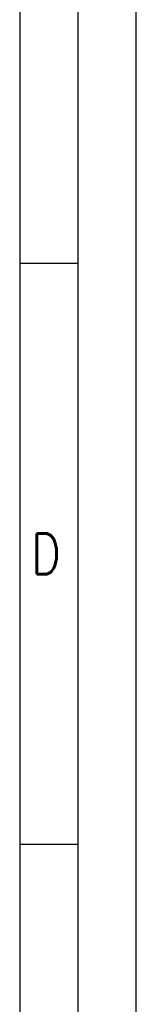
# Model space of a CAD drawing. Header units: millimetres. Extents: x 0 to 210, y 0 to 297.
# Tile 4 of 6: x 200 to 210, y 85 to 169. Entities that reach past the tile are written whole.
import ezdxf

# ---------------------------------------------------------------- set-up
doc = ezdxf.new("R2010")
doc.units = ezdxf.units.MM
doc.header["$LTSCALE"] = 19.36
doc.layers.get('0').update_dxf_attribs({"linetype": 'CONTINUOUS'})
doc.styles.get("Standard").update_dxf_attribs({"font": 'SIMPLEX.SHX', "width": 0.8})

msp = doc.modelspace()

# ---------------------------------------------------------------- linework, layer by layer
at = {"color": 7}
for p, q in [((210, 0), (210, 297)), ((200, 287), (200, 10)), ((204.983, 148.5), (200, 148.5)), ((204.983, 98.5), (200, 98.5))]:
    msp.add_line(p, q, dxfattribs=at)
at = {"color": 8}
msp.add_line((205, 292), (205, 5), dxfattribs=at)

# ---------------------------------------------------------------- texts
at = {"color": 8, "insert": (201, 125.254), "char_height": 3.5, "width": 2.8, "attachment_point": 1, "line_spacing_factor": 0.9}
msp.add_mtext('D', dxfattribs=at)

doc.saveas('drawing.dxf')
